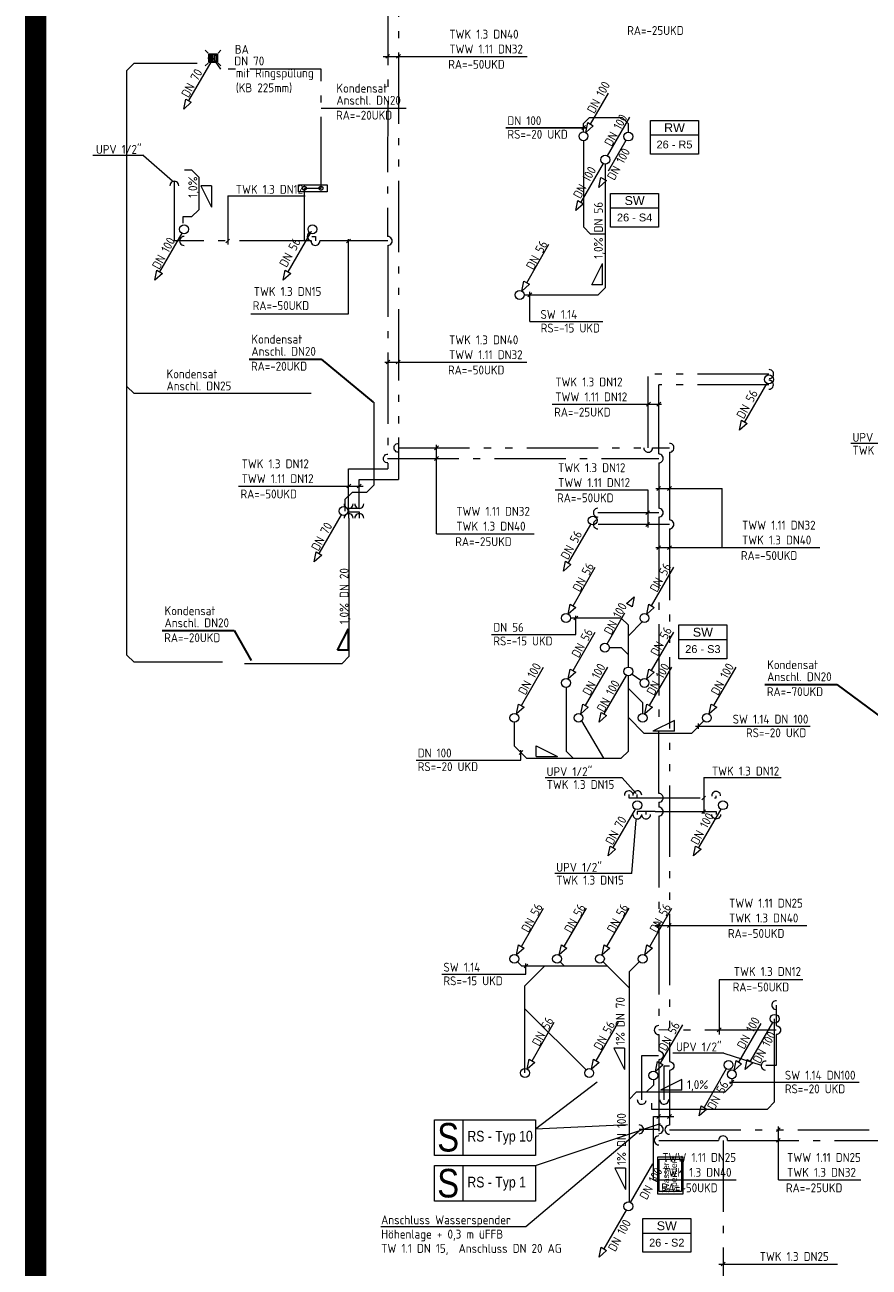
# Model space of a CAD drawing. Header units: metres. Extents: x -5 to 278, y -19 to 180.
# Tile 11 of 59: x -4 to 7, y 73 to 90. Entities that reach past the tile are written whole.
import ezdxf
from ezdxf.enums import TextEntityAlignment as Align

# ---------------------------------------------------------------- set-up
doc = ezdxf.new("R2010")
doc.units = ezdxf.units.M
doc.header["$LTSCALE"] = 0.1
for name, pattern in [('_PGMM_Ge_2Pkt', [16, 10, -2, 0, -2, 0, -2]), ('_PGMM_Ge_Ku', [6.5, 5, -1.5]), ('_PGMM_Ge_Pkt', [14, 10, -2, 0, -2])]:
    doc.linetypes.add(name, pattern=pattern)
doc.layers.get('0').update_dxf_attribs({"linetype": 'CONTINUOUS', "lineweight": 20})
for name, color, linetype, lineweight in [('A_TWW Bereiter_4', 34, 'CONTINUOUS', 20), ('S_Ablauf', 250, 'CONTINUOUS', 20), ('S_Ablauf TXT', 250, 'CONTINUOUS', 20), ('S_Fallstrangentlüftung', 24, '_PGMM_Ge_Ku', 20), ('S_Kaltwasser', 90, '_PGMM_Ge_Pkt', 20), ('S_Kondensat', 23, 'CONTINUOUS', 20), ('S_Kondensat TXT', 23, 'CONTINUOUS', 20), ('S_Regenwasser', 162, '_PGMM_Ge_Ku', 20), ('S_Regenwasser TXT', 162, 'CONTINUOUS', 20), ('S_Schmutzwasser', 34, 'CONTINUOUS', 20), ('S_Schmutzwasser TXT', 34, 'CONTINUOUS', 20), ('S_Stempel Schott', 125, 'CONTINUOUS', 20), ('S_TXT Strang RW', 140, 'CONTINUOUS', 20), ('S_TXT Strang SW', 30, 'CONTINUOUS', 20), ('S_TXT_W+K+Z', 125, 'CONTINUOUS', 20), ('S_Warmwasser', 10, '_PGMM_Ge_2Pkt', 20), ('S_Wasserspender', 210, 'CONTINUOUS', 20)]:
    doc.layers.add(name, color=color, linetype=linetype, lineweight=lineweight)
doc.styles.add('ACS_ISOCT', font='ISOCT')
doc.styles.add('Arial', font='arial.ttf')
doc.styles.add('ARIAL_NARROW', font='ARIALN.TTF')
doc.styles.get("Standard").update_dxf_attribs({"font": 'isocp.shx', "height": 0.001})

# ---------------------------------------------------------------- blocks, each defined once
blk = doc.blocks.new('Wasserspender')
at = {"color": 0, "linetype": 'ByBlock'}
for points in [[(0, -0.36), (0.515, -0.36), (0.515, 0), (0, 0)], [(0.031, -0.022), (0.484, -0.022), (0.484, -0.338), (0.031, -0.338)]]:
    blk.add_lwpolyline(points, close=True, dxfattribs=at)
at = {"color": 0, "linetype": 'ByBlock', "insert": (0.038, -0.077), "char_height": 0.085, "attachment_point": 1, "rotation": 360, "line_spacing_factor": 0.78, "style": 'Arial'}
blk.add_mtext('Wasser-\\Pspender', dxfattribs=at)
blk = doc.blocks.new('Ablauf')
at = {"color": 0, "linetype": 'ByBlock'}
for p, q in [((-0.105, 0.105), (-0.165, 0.165)), ((-0.09, 0.09), (0.09, 0.09)), ((-0.09, -0.09), (-0.09, 0.09)), ((0.075, 0.075), (-0.075, 0.075)), ((-0.075, 0.075), (-0.075, -0.075)), ((-0.045, 0.075), (-0.045, -0.075)), ((-0.015, -0.075), (-0.015, 0.075)), ((0.015, 0.075), (0.015, -0.075)), ((0.045, -0.075), (0.045, 0.075)), ((0.075, -0.075), (0.075, 0.075)), ((0.09, 0.09), (0.09, -0.09)), ((0.105, 0.105), (0.165, 0.165)), ((-0.105, -0.105), (-0.165, -0.165)), ((0.09, -0.09), (-0.09, -0.09)), ((-0.075, -0.075), (0.075, -0.075)), ((0.105, -0.105), (0.165, -0.165))]:
    blk.add_line(p, q, dxfattribs=at)
blk = doc.blocks.new('*U26')
at = {"color": 0, "linetype": 'ByBlock'}
blk.add_wipeout([(0, 0), (0.671, 0), (0.671, -0.473), (0, -0.473)], dxfattribs=at)
blk.add_lwpolyline([(0, 0), (0.671, 0), (0.671, -0.473), (0, -0.473)], close=True, dxfattribs=at)
blk.add_lwpolyline([(0, -0.203), (0.671, -0.203)], dxfattribs=at)
blk.add_lwpolyline([(0, -0.203), (0.671, -0.203)], dxfattribs=at)
at = {"color": 0, "linetype": 'ByBlock', "insert": (0.336, -0.102), "char_height": 0.125, "width": 0.20598, "attachment_point": 5, "style": 'ACS_ISOCT'}
blk.add_mtext('{\\fArial|b0|i0|c0|p34;SW}', dxfattribs=at)
at = {"color": 0, "linetype": 'ByBlock', "style": 'Arial'}
blk.add_attdef('STRANG_NR.', text='', height=0.11, dxfattribs=at).set_placement((0.336, -0.338), align=Align.MIDDLE_CENTER)
blk = doc.blocks.new('*U27')
at = {"color": 0, "linetype": 'ByBlock'}
blk.add_wipeout([(0, 0), (0.671, 0), (0.671, -0.473), (0, -0.473)], dxfattribs=at)
blk.add_lwpolyline([(0, 0), (0.671, 0), (0.671, -0.473), (0, -0.473)], close=True, dxfattribs=at)
blk.add_lwpolyline([(0, -0.203), (0.671, -0.203)], dxfattribs=at)
blk.add_lwpolyline([(0, -0.203), (0.671, -0.203)], dxfattribs=at)
at = {"color": 0, "linetype": 'ByBlock', "insert": (0.336, -0.102), "char_height": 0.125, "width": 0.20598, "attachment_point": 5, "style": 'ACS_ISOCT'}
blk.add_mtext('{\\fArial|b0|i0|c0|p34;RW}', dxfattribs=at)
at = {"color": 0, "linetype": 'ByBlock', "style": 'Arial'}
blk.add_attdef('STRANG_NR.', text='', height=0.11, dxfattribs=at).set_placement((0.336, -0.338), align=Align.MIDDLE_CENTER)

msp = doc.modelspace()

# ---------------------------------------------------------------- linework, layer by layer
at = {"layer": 'A_TWW Bereiter_4', "const_width": 0.3}
msp.add_lwpolyline([(94.14, 121.061), (-4.238, 121.061), (-4.238, 62.226), (94.14, 62.226)], close=True, dxfattribs=at)
at = {"layer": 'S_Fallstrangentlüftung'}
for p, q in [((4.05, 82.202), (4.156, 82.297)), ((4.156, 82.297), (4.127, 82.157)), ((3.776, 81.638), (4.088, 82.18)), ((4.127, 82.157), (4.05, 82.202)), ((3.807, 81.584), (3.975, 81.584)), ((3.975, 81.584), (4.075, 81.484))]:
    msp.add_line(p, q, dxfattribs=at)
at = {"layer": 'S_Fallstrangentlüftung', "linetype": 'Continuous'}
msp.add_ellipse((3.745, 81.584), major_axis=(0, 0.0625), ratio=1, start_param=-1.570796, end_param=4.712389, dxfattribs=at)
at = {"layer": 'S_Kaltwasser'}
for p, q in [((0.7, 92.25), (0.699, 87.349)), ((-1.642, 89.696), (-1.749, 89.851)), ((-0.235, 89.696), (-1.642, 89.696)), ((-0.235, 88.026), (-0.235, 89.696)), ((-2.292, 88.125), (-2.292, 87.288)), ((-0.468, 88.026), (-0.235, 88.026)), ((-0.468, 87.287), (-0.468, 88.023)), ((-0.377, 87.287), (-2.292, 87.287)), ((-0.365, 87.351), (-0.314, 87.351)), ((-0.314, 87.351), (-0.314, 87.287)), ((0.7, 87.287), (-0.252, 87.287)), ((0.7, 87.224), (0.7, 84.298)), ((6.045, 85.27), (4.5, 85.27)), ((4.5, 84.3), (4.5, 85.27)), ((0.696, 84.236), (4.5, 84.236)), ((0.7, 84.173), (0.7, 84.092)), ((4.5, 84.175), (4.5, 83.54)), ((0.151, 83.537), (0.151, 84.092)), ((0.151, 84.092), (0.7, 84.092)), ((0.151, 83.537), (0.151, 83.488)), ((0.151, 83.488), (0.301, 83.488)), ((0.301, 83.488), (0.301, 83.4)), ((3.646, 83.477), (4.5, 83.477)), ((4.5, 83.415), (4.499, 79.541)), ((4.081, 79.527), (4.081, 79.478)), ((4.081, 79.478), (5.306, 79.478)), ((4.2, 79.478), (4.2, 79.527)), ((5.306, 79.478), (5.306, 79.505)), ((4.2, 79.312), (4.2, 79.311)), ((4.45, 79.285), (4.2, 79.285)), ((4.2, 79.285), (4.2, 79.245)), ((4.319, 79.285), (4.319, 79.245)), ((4.45, 79.285), (5.306, 79.285)), ((4.5, 79.416), (4.5, 79.347)), ((5.306, 79.285), (5.306, 79.245)), ((4.5, 79.222), (4.5, 76.284)), ((6.147, 76.572), (6.147, 76.284)), ((4.5, 76.159), (4.5, 75.931)), ((6.147, 76.222), (4.501, 76.223)), ((6.147, 76.159), (6.147, 75.724)), ((4.262, 75.243), (4.262, 75.867)), ((4.262, 75.867), (4.499, 75.867)), ((4.5, 75.805), (4.5, 74.737)), ((6.147, 75.724), (6, 75.724)), ((4.5, 74.83), (4.225, 74.83)), ((4.5, 74.675), (5.34, 74.675)), ((5.403, 74.675), (5.403, 65.173)), ((5.465, 74.675), (10.385, 74.675))]:
    msp.add_line(p, q, dxfattribs=at)
msp.add_lwpolyline([(-0.151, 87.976), (-0.551, 87.976), (-0.551, 88.076), (-0.151, 88.076)], close=True, dxfattribs=at)
for centre in [(-0.468, 88.026), (-0.235, 88.026)]:
    msp.add_circle(centre, 0.0271, dxfattribs=at)
at = {"layer": 'S_Kaltwasser', "linetype": 'Continuous'}
for centre, major_axis in [((-2.292, 88.061), (0, 0.0625)), ((-2.155, 87.287), (-0.0625, 0)), ((-0.365, 87.351), (-0.0625, 0)), ((-0.314, 87.287), (0, -0.0625)), ((0.7, 87.287), (0.0625, 0)), ((6.045, 85.27), (0.0625, 0)), ((4.501, 84.237), (0.0625, 0)), ((0.151, 83.6), (0, -0.0625)), ((0.301, 83.402), (0, 0.0625)), ((3.646, 83.477), (-0.0625, 0)), ((4.5, 83.477), (0.0625, 0)), ((4.081, 79.514), (-0.0008, 0.0625)), ((4.2, 79.514), (-0.0008, 0.0625)), ((4.5, 79.478), (0.0625, 0)), ((5.306, 79.505), (-0.0008, 0.0625)), ((4.5, 79.285), (0.0625, 0)), ((4.2, 79.245), (0.0008, -0.0625)), ((4.323, 79.245), (0.0008, -0.0625)), ((6.147, 76.572), (-0.0622, 0.0065)), ((4.5, 76.222), (-0.0625, 0.0005)), ((6, 75.724), (-0.0622, 0.0065)), ((4.262, 75.243), (-0.0072, -0.0621)), ((4.225, 74.83), (0.0625, -0.0005)), ((4.5, 74.675), (-0.0625, 0.0005)), ((4.5, 74.83), (0.0625, -0.0005)), ((5.403, 74.675), (0.0005, 0.0625))]:
    msp.add_ellipse(centre, major_axis=major_axis, ratio=1, start_param=4.708766, end_param=7.866194, dxfattribs=at)
at = {"layer": 'S_Kaltwasser', "linetype": 'Continuous', "extrusion": (0, 0, -1)}
for centre, major_axis, start_param, end_param in [((0.702, 84.236), (-0.0625, 0), 4.708766, 7.866194), ((5.306, 79.245), (0.0442, 0.0442), 0.795306, 3.952733), ((6.146, 76.222), (0.0625, 0.0005), 4.708766, 7.866194), ((4.501, 75.868), (0.0625, 0.0005), 4.708766, 7.866194)]:
    msp.add_ellipse(centre, major_axis=major_axis, ratio=1, start_param=start_param, end_param=end_param, dxfattribs=at)
at = {"layer": 'S_Kondensat'}
for p, q in [((-2.856, 89.778), (-2.956, 89.678)), ((-2.856, 89.778), (-1.971, 89.778)), ((-2.956, 81.481), (-2.956, 89.678)), ((-2.856, 85.148), (-2.956, 85.248)), ((-0.373, 85.148), (-2.856, 85.148)), ((0.504, 85.028), (0.504, 83.861)), ((0.404, 83.761), (0.504, 83.861)), ((0.2, 83.761), (0.1, 83.661)), ((0.1, 83.661), (0.1, 83.5)), ((0.404, 83.761), (0.2, 83.761)), ((0.161, 81.464), (0.161, 83.4)), ((-2.856, 81.381), (-2.956, 81.481)), ((-1.615, 81.381), (-2.856, 81.381)), ((-1.309, 81.362), (0.061, 81.363)), ((0.061, 81.363), (0.161, 81.464))]:
    msp.add_line(p, q, dxfattribs=at)
at = {"layer": 'S_Kondensat TXT', "lineweight": 30}
for p, q in [((-1.244, 85.631), (-0.234, 85.631)), ((-0.234, 85.631), (0.497, 85.028)), ((-2.461, 81.823), (-1.452, 81.823)), ((-1.452, 81.823), (-1.216, 81.406)), ((-0.002, 81.548), (0.148, 81.848)), ((0.148, 81.548), (0.148, 81.848)), ((0.148, 81.548), (-0.002, 81.548)), ((5.988, 81.067), (6.998, 81.067)), ((6.998, 81.067), (7.971, 80.345))]:
    msp.add_line(p, q, dxfattribs=at)
at = {"layer": 'S_Regenwasser'}
for p, q in [((3.544, 88.926), (3.856, 89.467)), ((3.445, 88.932), (3.531, 89.018)), ((3.531, 89.018), (3.988, 89.018)), ((4.075, 88.931), (3.988, 89.018)), ((3.445, 88.817), (3.445, 88.932)), ((3.476, 88.809), (3.505, 88.948)), ((3.583, 88.903), (3.476, 88.809)), ((3.505, 88.948), (3.583, 88.903)), ((4.075, 88.813), (4.075, 88.931)), ((4.041, 88.697), (3.729, 88.155)), ((3.662, 88.038), (3.69, 88.178)), ((3.69, 88.178), (3.768, 88.133)), ((3.768, 88.133), (3.662, 88.038))]:
    msp.add_line(p, q, dxfattribs=at)
at = {"layer": 'S_Regenwasser', "linetype": 'Continuous'}
for centre in [(3.445, 88.755), (4.073, 88.751)]:
    msp.add_ellipse(centre, major_axis=(0, 0.0625), ratio=1, start_param=-1.570796, end_param=4.712389, dxfattribs=at)
at = {"layer": 'S_Regenwasser TXT', "lineweight": -3}
for p, q in [((2.354, 88.875), (3.479, 88.875)), ((3.42, 88.85), (3.474, 88.904))]:
    msp.add_line(p, q, dxfattribs=at)
at = {"layer": 'S_Schmutzwasser'}
for p, q in [((-1.78, 89.796), (-2.092, 89.254)), ((-2.16, 89.137), (-2.131, 89.277)), ((-2.054, 89.232), (-2.16, 89.137)), ((-2.131, 89.277), (-2.054, 89.232)), ((3.781, 88.481), (4.094, 89.022)), ((3.445, 88.686), (3.445, 87.483)), ((3.719, 88.372), (3.406, 87.831)), ((3.75, 88.364), (3.75, 86.629)), ((-2.15, 88.282), (-2.05, 88.282)), ((-2.05, 88.282), (-1.95, 88.182)), ((-1.95, 88.182), (-1.95, 87.724)), ((3.339, 87.714), (3.367, 87.854)), ((3.445, 87.809), (3.339, 87.714)), ((3.367, 87.854), (3.445, 87.809)), ((-2.05, 87.624), (-2.175, 87.624)), ((-2.175, 87.624), (-2.175, 87.538)), ((-2.05, 87.624), (-1.95, 87.724)), ((3.545, 87.383), (3.445, 87.483)), ((-2.186, 87.396), (-2.499, 86.855)), ((-0.386, 87.396), (-0.699, 86.855)), ((3.75, 87.383), (3.545, 87.383)), ((2.649, 86.701), (2.961, 87.242)), ((-2.566, 86.738), (-2.538, 86.877)), ((-2.46, 86.832), (-2.566, 86.738)), ((-2.538, 86.877), (-2.46, 86.832)), ((-0.766, 86.738), (-0.738, 86.877)), ((-0.66, 86.832), (-0.766, 86.738)), ((-0.738, 86.877), (-0.66, 86.832)), ((2.581, 86.584), (2.61, 86.724)), ((2.688, 86.679), (2.581, 86.584)), ((2.61, 86.724), (2.688, 86.679)), ((3.75, 86.629), (3.651, 86.53)), ((2.613, 86.53), (3.651, 86.53)), ((6.014, 85.291), (5.701, 84.75)), ((5.634, 84.633), (5.662, 84.772)), ((5.74, 84.727), (5.634, 84.633)), ((5.662, 84.772), (5.74, 84.727)), ((0.049, 83.446), (-0.264, 82.905)), ((3.544, 83.313), (3.231, 82.772)), ((-0.331, 82.788), (-0.303, 82.927)), ((-0.303, 82.927), (-0.225, 82.882)), ((-0.225, 82.882), (-0.331, 82.788)), ((3.164, 82.655), (3.192, 82.795)), ((3.27, 82.75), (3.164, 82.655)), ((3.192, 82.795), (3.27, 82.75)), ((3.299, 82.171), (3.611, 82.712)), ((4.399, 82.171), (4.711, 82.712)), ((3.231, 82.054), (3.26, 82.193)), ((3.338, 82.148), (3.231, 82.054)), ((3.26, 82.193), (3.338, 82.148)), ((4.331, 82.054), (4.36, 82.193)), ((4.438, 82.148), (4.331, 82.054)), ((4.36, 82.193), (4.438, 82.148)), ((3.975, 81.999), (3.263, 81.999)), ((4.075, 81.899), (3.975, 81.999)), ((4.075, 81.749), (4.27, 81.945)), ((4.075, 81.312), (4.075, 81.899)), ((3.299, 81.262), (3.611, 81.803)), ((4.399, 81.262), (4.711, 81.803)), ((2.574, 80.771), (2.886, 81.312)), ((3.231, 81.145), (3.26, 81.284)), ((3.338, 81.239), (3.231, 81.145)), ((3.26, 81.284), (3.338, 81.239)), ((3.474, 80.771), (3.786, 81.312)), ((4.044, 81.196), (3.731, 80.655)), ((4.075, 80.133), (4.075, 81.188)), ((4.126, 81.214), (4.249, 81.127)), ((4.331, 81.145), (4.36, 81.284)), ((4.438, 81.239), (4.331, 81.145)), ((4.36, 81.284), (4.438, 81.239)), ((4.373, 80.771), (4.686, 81.312)), ((5.274, 80.771), (5.586, 81.312)), ((3.2, 81.028), (3.2, 80.133)), ((4.075, 81.01), (4.276, 80.809)), ((2.506, 80.654), (2.535, 80.794)), ((2.613, 80.749), (2.506, 80.654)), ((2.535, 80.794), (2.613, 80.749)), ((3.406, 80.654), (3.435, 80.794)), ((3.513, 80.749), (3.406, 80.654)), ((3.435, 80.794), (3.513, 80.749)), ((3.664, 80.538), (3.692, 80.677)), ((3.692, 80.677), (3.77, 80.632)), ((4.276, 80.662), (4.276, 80.809)), ((4.306, 80.654), (4.335, 80.794)), ((4.412, 80.749), (4.306, 80.654)), ((4.335, 80.794), (4.412, 80.749)), ((5.206, 80.654), (5.235, 80.794)), ((5.313, 80.749), (5.206, 80.654)), ((5.235, 80.794), (5.313, 80.749)), ((2.476, 80.201), (2.476, 80.537)), ((3.419, 80.556), (3.728, 80.033)), ((3.77, 80.632), (3.664, 80.538)), ((4.075, 80.603), (4.291, 80.387)), ((4.962, 80.387), (5.131, 80.556)), ((4.291, 80.387), (4.962, 80.387)), ((2.645, 80.033), (2.476, 80.201)), ((3.3, 80.033), (3.2, 80.133)), ((3.975, 80.033), (4.075, 80.133)), ((2.645, 80.033), (3.975, 80.033)), ((4.169, 79.321), (3.856, 78.78)), ((5.369, 79.321), (5.056, 78.78)), ((3.789, 78.663), (3.817, 78.802)), ((3.895, 78.757), (3.789, 78.663)), ((3.817, 78.802), (3.895, 78.757)), ((4.989, 78.663), (5.017, 78.802)), ((5.095, 78.757), (4.989, 78.663)), ((5.017, 78.802), (5.095, 78.757)), ((2.574, 77.392), (2.886, 77.933)), ((3.174, 77.392), (3.486, 77.933)), ((3.774, 77.392), (4.086, 77.933)), ((4.374, 77.392), (4.686, 77.933)), ((2.506, 77.275), (2.535, 77.415)), ((2.613, 77.37), (2.506, 77.275)), ((2.535, 77.415), (2.613, 77.37)), ((3.106, 77.275), (3.135, 77.415)), ((3.213, 77.37), (3.106, 77.275)), ((3.135, 77.415), (3.213, 77.37)), ((3.706, 77.275), (3.735, 77.415)), ((3.813, 77.37), (3.706, 77.275)), ((3.735, 77.415), (3.813, 77.37)), ((4.306, 77.275), (4.335, 77.415)), ((4.413, 77.37), (4.306, 77.275)), ((4.335, 77.415), (4.413, 77.37)), ((2.575, 77.121), (2.519, 77.177)), ((3.175, 77.121), (3.119, 77.177)), ((4.085, 76.813), (3.72, 77.178)), ((4.085, 77.037), (4.228, 77.18)), ((2.575, 77.121), (3.777, 77.121)), ((2.903, 77.121), (2.625, 76.843)), ((4.085, 77.037), (4.085, 73.812)), ((2.625, 75.62), (2.625, 76.843)), ((3.482, 75.665), (2.625, 76.52)), ((2.724, 75.791), (3.036, 76.333)), ((3.624, 75.791), (3.936, 76.333)), ((5.624, 75.771), (5.936, 76.312)), ((6.094, 76.326), (5.781, 75.785)), ((6.125, 75.215), (6.125, 76.38)), ((4.524, 75.756, 3.88), (4.836, 76.297, 3.88)), ((2.656, 75.674), (2.685, 75.814)), ((2.685, 75.814), (2.763, 75.769)), ((3.556, 75.674), (3.585, 75.814)), ((3.585, 75.814), (3.663, 75.769)), ((4.456, 75.639, 3.88), (4.485, 75.779, 3.88)), ((4.485, 75.779, 3.88), (4.563, 75.734, 3.88)), ((5.556, 75.654), (5.585, 75.794)), ((5.585, 75.794), (5.663, 75.749)), ((5.714, 75.668), (5.742, 75.807)), ((5.742, 75.807), (5.82, 75.762)), ((2.763, 75.769), (2.656, 75.674)), ((3.663, 75.769), (3.556, 75.674)), ((4.563, 75.734, 3.88), (4.456, 75.639, 3.88)), ((5.448, 75.678), (5.135, 75.136)), ((5.663, 75.749), (5.556, 75.654)), ((5.82, 75.762), (5.714, 75.668)), ((4.325, 75.35), (4.425, 75.45)), ((4.425, 75.522), (4.425, 75.45)), ((5.425, 75.35), (5.525, 75.45)), ((5.525, 75.537), (5.525, 75.45)), ((4.185, 75.35), (4.085, 75.25)), ((5.425, 75.35), (4.185, 75.35)), ((4.4, 75.195), (4.4, 75.115)), ((4.4, 75.115), (6.025, 75.115)), ((5.068, 75.019), (5.096, 75.159)), ((5.174, 75.114), (5.068, 75.019)), ((5.096, 75.159), (5.174, 75.114)), ((6.025, 75.115), (6.125, 75.215)), ((4.106, 73.804), (4.419, 74.345)), ((4.044, 73.696), (3.731, 73.155)), ((3.664, 73.038), (3.692, 73.177)), ((3.692, 73.177), (3.77, 73.132)), ((3.77, 73.132), (3.664, 73.038))]:
    msp.add_line(p, q, dxfattribs=at)
msp.add_circle((-1.749, 89.85), 0.0625, dxfattribs=at)
at = {"layer": 'S_Schmutzwasser', "linetype": 'Continuous'}
for centre in [(3.75, 88.426), (-2.155, 87.45), (-0.355, 87.45), (2.55, 86.53), (6.045, 85.345), (0.08, 83.5), (3.575, 83.367), (3.2, 81.999), (4.3, 81.999), (4.075, 81.25), (3.2, 81.09), (4.3, 81.09), (2.475, 80.6), (3.375, 80.6), (4.275, 80.6), (5.175, 80.6), (4.2, 79.375), (5.4, 79.375), (2.475, 77.221), (3.075, 77.221), (3.675, 77.221), (4.275, 77.221), (6.125, 76.38), (5.479, 75.732), (2.625, 75.62), (3.525, 75.62), (4.425, 75.585, 3.88), (5.525, 75.6), (4.075, 73.75)]:
    msp.add_ellipse(centre, major_axis=(0, 0.0625), ratio=1, start_param=-1.570796, end_param=4.712389, dxfattribs=at)
at = {"layer": 'S_Schmutzwasser TXT'}
for p, q in [((-1.771, 88.06), (-1.921, 88.06)), ((-1.921, 88.06), (-1.771, 87.76)), ((-1.771, 88.06), (-1.771, 87.76)), ((3.564, 86.673), (3.714, 86.973)), ((3.714, 86.673), (3.714, 86.973)), ((2.693, 86.159), (2.693, 86.575)), ((3.714, 86.673), (3.564, 86.673)), ((2.667, 86.504), (2.721, 86.558)), ((2.693, 86.159), (3.715, 86.159)), ((3.311, 81.972), (3.365, 82.027)), ((3.338, 81.77), (3.338, 82.032)), ((2.157, 81.77), (3.338, 81.77)), ((4.719, 80.563), (4.419, 80.413)), ((4.719, 80.413), (4.719, 80.563)), ((5.015, 80.483), (6.625, 80.483)), ((5.058, 80.445), (5.058, 80.522)), ((4.719, 80.413), (4.419, 80.413)), ((2.541, 80.087), (2.595, 80.141)), ((2.566, 80.008), (2.566, 80.146)), ((2.783, 80.058), (2.783, 80.208)), ((2.783, 80.208), (3.083, 80.058)), ((1.097, 80.008), (2.566, 80.008)), ((2.783, 80.058), (3.083, 80.058)), ((1.458, 77.005), (2.639, 77.005)), ((2.611, 77.094), (2.666, 77.148)), ((2.639, 77.005), (2.639, 77.154)), ((4.019, 75.967), (3.869, 75.967)), ((3.869, 75.967), (4.019, 75.667)), ((4.019, 75.967), (4.019, 75.667)), ((4.826, 75.531), (4.526, 75.381)), ((4.826, 75.381), (4.826, 75.531)), ((5.491, 75.491), (7.31, 75.491)), ((5.499, 75.466), (5.553, 75.52)), ((4.826, 75.381), (4.526, 75.381)), ((4.036, 74.285), (3.886, 74.285)), ((3.886, 74.285), (4.036, 73.985)), ((4.036, 74.285), (4.036, 73.985))]:
    msp.add_line(p, q, dxfattribs=at)
at = {"layer": 'S_Stempel Schott'}
for p, q in [((2.774, 74.839), (3.639, 75.494)), ((1.754, 74.965), (1.754, 74.465)), ((2.774, 74.321), (4.525, 74.913)), ((2.774, 74.839), (4.061, 74.896)), ((1.754, 74.321), (1.754, 73.821))]:
    msp.add_line(p, q, dxfattribs=at)
for points in [[(1.354, 74.965), (2.774, 74.965), (2.774, 74.465), (1.354, 74.465)], [(1.354, 74.321), (2.774, 74.321), (2.774, 73.821), (1.354, 73.821)]]:
    msp.add_lwpolyline(points, close=True, dxfattribs=at)
at = {"layer": 'S_TXT_W+K+Z'}
for p, q in [((0.673, 89.849), (0.727, 89.903)), ((0.823, 89.848), (0.877, 89.902)), ((0.635, 89.875), (2.657, 89.875)), ((-0.235, 89.15), (0.958, 89.15)), ((-2.72, 88.484), (-3.437, 88.484)), ((-2.723, 88.485), (-2.316, 88.132)), ((-1.544, 87.919), (-0.457, 87.919)), ((-1.544, 87.919), (-1.544, 87.238)), ((-1.571, 87.26), (-1.517, 87.314)), ((0.123, 87.26), (0.177, 87.314)), ((0.15, 86.267), (0.15, 87.314)), ((-1.22, 86.267), (0.15, 86.267)), ((0.658, 85.589), (2.653, 85.589)), ((0.676, 85.563), (0.73, 85.617)), ((0.819, 85.562), (0.873, 85.616)), ((4.329, 84.97), (4.384, 85.025)), ((4.475, 84.97), (4.529, 85.025)), ((3.007, 84.998), (4.537, 84.998)), ((1.357, 84.359), (1.411, 84.413)), ((1.384, 83.182), (1.384, 84.426)), ((8.275, 84.445), (7.196, 84.446)), ((1.357, 84.209), (1.411, 84.263)), ((-1.391, 83.85), (0.355, 83.85)), ((0.128, 83.823), (0.182, 83.877)), ((0.274, 83.823), (0.328, 83.877)), ((3.048, 83.796), (4.345, 83.796)), ((4.345, 83.796), (4.345, 83.267)), ((4.458, 83.815), (5.389, 83.815)), ((4.473, 83.788), (4.527, 83.842)), ((4.623, 83.788), (4.677, 83.842)), ((5.389, 82.987), (5.389, 83.815)), ((4.318, 83.45), (4.372, 83.504)), ((4.318, 83.284), (4.372, 83.338)), ((1.384, 83.182), (2.755, 83.182)), ((4.458, 82.987), (6.76, 82.987)), ((4.473, 82.96), (4.527, 83.014)), ((4.623, 82.96), (4.677, 83.014)), ((3.986, 79.758), (2.906, 79.759)), ((3.986, 79.758), (4.182, 79.537)), ((5.131, 79.762), (6.218, 79.762)), ((5.131, 79.762), (5.131, 79.253)), ((5.104, 79.45), (5.158, 79.504)), ((5.104, 79.258), (5.158, 79.312)), ((4.121, 78.417), (4.184, 79.172)), ((4.121, 78.417), (3.042, 78.417)), ((4.472, 77.66), (4.526, 77.715)), ((4.622, 77.66), (4.676, 77.715)), ((4.452, 77.688), (6.579, 77.688)), ((6.519, 76.928), (5.347, 76.928)), ((5.347, 76.928), (5.347, 76.159)), ((5.32, 76.197), (5.375, 76.251)), ((5.413, 75.899), (4.696, 75.899)), ((5.413, 75.899), (5.938, 75.73)), ((4.428, 74.121), (4.428, 75.011)), ((4.428, 75.011), (4.712, 75.011)), ((4.473, 74.984), (4.527, 75.038)), ((4.623, 74.984), (4.677, 75.038)), ((2.637, 73.468, -0.015), (4.225, 74.811)), ((6.151, 74.798), (6.205, 74.852)), ((6.178, 74.121), (6.178, 74.871)), ((6.151, 74.648), (6.205, 74.702)), ((4.428, 74.121), (5.584, 74.121)), ((6.178, 74.121), (7.333, 74.121)), ((0.603, 73.468, -0.015), (2.637, 73.468, -0.015)), ((5.343, 72.941), (7.008, 72.941)), ((5.375, 72.915), (5.43, 72.969))]:
    msp.add_line(p, q, dxfattribs=at)
at = {"layer": 'S_Warmwasser'}
for p, q in [((0.85, 91.729), (0.85, 83.942)), ((6.045, 85.42), (4.35, 85.42)), ((4.35, 84.386), (4.35, 85.42)), ((0.849, 84.386), (4.289, 84.386)), ((4.414, 84.386), (4.65, 84.386)), ((4.65, 84.323), (4.65, 83.375)), ((0.301, 83.537), (0.301, 83.942)), ((0.301, 83.942), (0.85, 83.942)), ((0.301, 83.537), (0.151, 83.537)), ((0.151, 83.537), (0.151, 83.4)), ((4.65, 83.312), (3.646, 83.312)), ((4.65, 83.25), (4.65, 75.779)), ((4.577, 75.245), (4.577, 75.717)), ((4.649, 75.717), (4.577, 75.717)), ((4.65, 75.655), (4.65, 74.887)), ((4.65, 74.825), (10.712, 74.825))]:
    msp.add_line(p, q, dxfattribs=at)
at = {"layer": 'S_Warmwasser', "linetype": 'Continuous'}
for centre, major_axis in [((6.049, 85.42), (0.0625, 0)), ((4.352, 84.387), (0, -0.0625)), ((4.651, 84.386), (0.0625, 0)), ((0.151, 83.402), (0, 0.0625)), ((0.301, 83.6), (0, -0.0625)), ((3.646, 83.312), (-0.0625, 0)), ((4.65, 83.312), (0.0625, 0)), ((4.577, 75.245), (0.0024, -0.0625)), ((4.65, 74.825), (-0.0625, 0.0005))]:
    msp.add_ellipse(centre, major_axis=major_axis, ratio=1, start_param=4.708766, end_param=7.866194, dxfattribs=at)
at = {"layer": 'S_Warmwasser', "linetype": 'Continuous', "extrusion": (0, 0, -1)}
for centre, major_axis in [((0.851, 84.386), (-0.0625, 0)), ((4.65, 75.718), (0.0625, 0.0005))]:
    msp.add_ellipse(centre, major_axis=major_axis, ratio=1, start_param=4.708766, end_param=7.866194, dxfattribs=at)

# ---------------------------------------------------------------- block references
at = {"layer": 'S_Ablauf', "xscale": 0.6666666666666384, "yscale": 0.6666666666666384, "zscale": 0.6666666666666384}
msp.add_blockref('Ablauf', (-1.748, 89.851), dxfattribs=at)
at = {"layer": 'S_Wasserspender', "rotation": 90}
msp.add_blockref('Wasserspender', (4.483, 73.926), dxfattribs=at)

# ---------------------------------------------------------------- texts
at = {"layer": 'S_Ablauf TXT', "lineweight": 30}
for s, p in [('BA', (-1.444, 89.911)), ('DN 70', (-1.451, 89.748))]:
    msp.add_text(s, height=0.125, dxfattribs=at).set_placement(p)
at = {"layer": 'S_Kondensat TXT', "lineweight": 30}
for s, p in [('Kondensat', (-1.211, 85.847)), ('Anschl. DN20', (-1.211, 85.677)), ('RA=-20UKD', (-1.217, 85.468)), ('Kondensat', (-2.401, 85.36)), ('Anschl. DN25', (-2.401, 85.191)), ('Kondensat', (-2.429, 82.039)), ('Anschl. DN20', (-2.429, 81.87)), ('RA=-20UKD', (-2.434, 81.661)), ('Kondensat', (6.021, 81.283)), ('Anschl. DN20', (6.021, 81.114)), ('RA=-70UKD', (6.016, 80.905))]:
    msp.add_text(s, height=0.125, dxfattribs=at).set_placement(p)
at = {"layer": 'S_Kondensat TXT', "lineweight": 30, "insert": (0.027, 81.913), "char_height": 0.125, "width": 27.64425, "attachment_point": 1, "rotation": 90}
msp.add_mtext('1,0% DN 20', dxfattribs=at)
at = {"layer": 'S_Regenwasser TXT', "lineweight": -3}
for p in [(3.597, 89.063), (3.878, 88.126)]:
    msp.add_text('DN 100', height=0.125, rotation=61.3658, dxfattribs=at).set_placement(p)
for s, p in [('DN 100', (2.379, 88.911)), ('RS=-20 UKD', (2.379, 88.72))]:
    msp.add_text(s, height=0.125, dxfattribs=at).set_placement(p)
at = {"layer": 'S_Schmutzwasser TXT'}
for s, rotation, p in [('DN 70', 61.3658, (-2.092, 89.286)), ('DN 100', 61.3658, (3.839, 88.602)), ('DN 100', 61.3658, (3.402, 87.869)), ('DN 100', 61.3658, (-2.502, 86.877)), ('DN 56', 61.3658, (-0.718, 86.906)), ('DN 56', 61.3658, (2.742, 86.872)), ('DN 56', 61.3658, (5.692, 84.781)), ('DN 70', 61.3658, (-0.271, 82.928)), ('DN 56', 61.3658, (3.228, 82.806)), ('DN 56', 61.3658, (3.394, 82.356)), ('DN 56', 61.3658, (4.477, 82.351)), ('DN 100', 61.3658, (3.833, 81.753)), ('DN 56', 61.3658, (3.379, 81.432)), ('DN 56', 61.3658, (4.486, 81.456)), ('DN 100', 61.3658, (2.631, 80.909)), ('DN 100', 61.3658, (3.533, 80.901)), ('DN 100', 61.3658, (4.432, 80.904)), ('DN 100', 61.3658, (5.334, 80.905)), ('DN 100', 61.3658, (3.733, 80.668)), ('DN 70', 61.3658, (3.854, 78.807)), ('DN 100', 61.3658, (5.05, 78.807)), ('DN 56', 61.3658, (2.675, 77.579)), ('DN 56', 61.3658, (3.276, 77.571)), ('DN 56', 61.3658, (3.876, 77.572)), ('DN 56', 61.3658, (4.474, 77.576)), ('1%%% DN 70', 90, (4.023, 76.011)), ('DN 100', 61.3658, (5.698, 75.943)), ('DN 56', 61.3658, (2.826, 75.985)), ('DN 56', 61.3658, (3.689, 75.929)), ('DN 56', 61.3658, (4.599, 75.919)), ('DN 100', 61.3658, (5.921, 75.741)), ('1%%% DN 100', 90, (4.04, 74.329)), ('DN 56', 61.3658, (5.281, 75.088)), ('DN 100', 61.3658, (4.332, 73.832)), ('DN 100', 61.3658, (3.891, 73.104))]:
    msp.add_text(s, height=0.125, rotation=rotation, dxfattribs=at).set_placement(p)
for s, p in [('SW 1.14', (2.842, 86.194)), ('RS=-15 UKD', (2.845, 86.003)), ('DN 56', (2.181, 81.806)), ('RS=-15 UKD', (2.181, 81.615)), ('SW 1.14 DN 100', (5.537, 80.519)), ('RS=-20 UKD', (5.724, 80.328)), ('DN 100', (1.121, 80.044)), ('RS=-20 UKD', (1.121, 79.853)), ('SW 1.14', (1.482, 77.041)), ('RS=-15 UKD', (1.482, 76.85)), ('SW 1.14 DN100', (6.269, 75.527)), ('RS=-20 UKD', (6.269, 75.335))]:
    msp.add_text(s, height=0.125, dxfattribs=at).set_placement(p)
at = {"layer": 'S_Schmutzwasser TXT', "char_height": 0.125, "width": 27.64425, "attachment_point": 1, "rotation": 90}
for s, insert in [('1,0% ', (-2.095, 87.893)), ('1,0% DN 56', (3.592, 87.038))]:
    msp.add_mtext(s, dxfattribs=dict(at, insert=insert))
at = {"layer": 'S_Schmutzwasser TXT', "insert": (4.897, 75.519), "char_height": 0.125, "width": 27.64425, "attachment_point": 1}
msp.add_mtext('1,0%', dxfattribs=at)
at = {"layer": 'S_Stempel Schott', "style": 'ARIAL_NARROW'}
for s, height, p in [('S', 0.4, (1.395, 74.519)), ('RS - Typ 10', 0.15, (1.817, 74.659)), ('S', 0.4, (1.395, 73.875)), ('RS - Typ 1', 0.15, (1.817, 74.015))]:
    msp.add_text(s, height=height, dxfattribs=at).set_placement(p)
at = {"layer": 'S_TXT_W+K+Z'}
for s, p in [('RA=-25UKD', (4.058, 90.175)), ('RA=-50UKD', (1.549, 89.701)), ('Kondensat', (-0.019, 89.366)), ('Anschl. DN20', (-0.019, 89.197)), ('RA=-20UKD', (-0.024, 88.988)), ('RA=-50UKD', (-1.193, 86.318)), ('RA=-50UKD', (1.545, 85.415)), ('RA=-25UKD', (3.034, 84.824)), ('RA=-50UKD', (-1.364, 83.676)), ('RA=-50UKD', (3.075, 83.622)), ('RA=-25UKD', (1.647, 83.008)), ('RA=-50UKD', (5.652, 82.813)), ('RA=-50UKD', (5.471, 77.514)), ('RA=-50UKD', (5.537, 76.763)), ('RA=-50UKD', (4.534, 73.947)), ('RA=-25UKD', (6.284, 73.947)), ('Anschluss Wasserspender ', (0.608, 73.498, -0.015)), ('Höhenlage + 0,3 m üFFB', (0.608, 73.298, -0.015)), ('TW 1.1 DN 15,  Anschluss DN 20 AG ', (0.608, 73.098, -0.015))]:
    msp.add_text(s, height=0.125, dxfattribs=at).set_placement(p)
at = {"layer": 'S_TXT_W+K+Z', "char_height": 0.125, "attachment_point": 1}
for s, insert, width in [('\\PTWK 1.3 DN40\\PTWW 1.11 DN32', (1.563, 90.457), 13.51068), ('mit Ringspülung\\P(KB 225mm)', (-1.43, 89.705), 27.64425), ('\\A1;UPV 1/2"', (-3.391, 88.633), 1.01387), ('\\PTWK 1.3 DN12', (-1.43, 88.281), 13.51068), ('\\PTWK 1.3 DN15', (-1.179, 86.849), 13.51068), ('\\PTWK 1.3 DN40\\PTWW 1.11 DN32', (1.559, 86.171), 13.51068), ('\\PTWK 1.3 DN12\\PTWW 1.11 DN12', (3.049, 85.58), 13.51068), ('\\A1;UPV 1/2"', (7.217, 84.595), 1.01387), ('\\A1;TWK 1.3 DN20', (7.217, 84.414), 1.01387), ('\\PTWK 1.3 DN12\\PTWW 1.11 DN12', (-1.349, 84.433), 13.51068), ('\\PTWK 1.3 DN12\\PTWW 1.11 DN12', (3.089, 84.378), 13.51068), ('TWW 1.11 DN32\\PTWK 1.3 DN40', (1.661, 83.558), 13.51068), ('TWW 1.11 DN32\\PTWK 1.3 DN40', (5.667, 83.364), 13.51068), ('\\A1;UPV 1/2"', (2.928, 79.908), 1.01387), ('\\PTWK 1.3 DN12', (5.245, 80.124), 13.51068), ('\\A1;TWK 1.3 DN15', (2.928, 79.727), 1.01387), ('\\A1;UPV 1/2"', (3.063, 78.566), 1.01387), ('\\A1;TWK 1.3 DN15', (3.063, 78.386), 1.01387), ('TWW 1.11 DN25\\PTWK 1.3 DN40', (5.486, 78.064), 13.51068), ('\\PTWK 1.3 DN12', (5.552, 77.314), 13.51068), ('\\A1;UPV 1/2"', (4.742, 76.048), 1.01387), ('TWW 1.11 DN25\\PTWK 1.3 DN40', (4.549, 74.498), 13.51068), ('TWW 1.11 DN25\\PTWK 1.3 DN32', (6.299, 74.498), 13.51068), ('\\PTWK 1.3 DN25', (5.915, 73.318), 13.51068)]:
    msp.add_mtext(s, dxfattribs=dict(at, insert=insert, width=width))

# ---------------------------------------------------------------- next in the draw order: block references
at = {"layer": 'S_TXT Strang RW'}
msp.add_blockref('*U27', (4.385, 88.977), dxfattribs=at).add_auto_attribs({'STRANG_NR.': '26 - R5'})
at = {"layer": 'S_TXT Strang SW', "lineweight": -3}
for p, values in [((3.826, 87.954), {'STRANG_NR.': '26 - S4'}), ((4.783, 81.902), {'STRANG_NR.': '26 - S3'}), ((4.277, 73.579), {'STRANG_NR.': '26 - S2'})]:
    msp.add_blockref('*U26', p, dxfattribs=at).add_auto_attribs(values)

doc.saveas('drawing.dxf')
